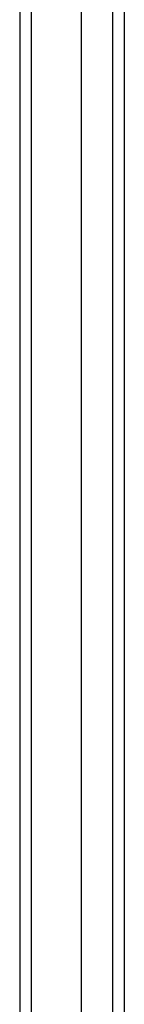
# Model space of a CAD drawing. Header units: inches. Extents: x 12 to 235, y 17 to 142.
# Tile 39 of 117: x 94.617 to 95.483, y 87.313 to 95.47. Entities that reach past the tile are written whole.
import ezdxf

# ---------------------------------------------------------------- set-up
doc = ezdxf.new("R2010")
doc.units = ezdxf.units.IN
doc.header["$MEASUREMENT"] = 0
doc.layers.add('Visible Edges(ANSI)', color=7, linetype='Continuous', lineweight=25)
doc.layers.add('Visible Tangent Edges(ANSI)', color=7, linetype='Continuous', lineweight=25)

msp = doc.modelspace()

# ---------------------------------------------------------------- linework, layer by layer
at = {"layer": 'Visible Edges(ANSI)'}
for p, q in [((94.6171, 110.5604), (94.6171, 50.7584)), ((95.1289, 51.368), (95.1289, 109.9507)), ((95.4832, 109.7622), (95.4832, 51.5565))]:
    msp.add_line(p, q, dxfattribs=at)
at = {"layer": 'Visible Tangent Edges(ANSI)'}
for p, q in [((94.7161, 50.7584), (94.7161, 110.5604)), ((95.3842, 109.8922), (95.3842, 51.4265))]:
    msp.add_line(p, q, dxfattribs=at)

doc.saveas('drawing.dxf')
